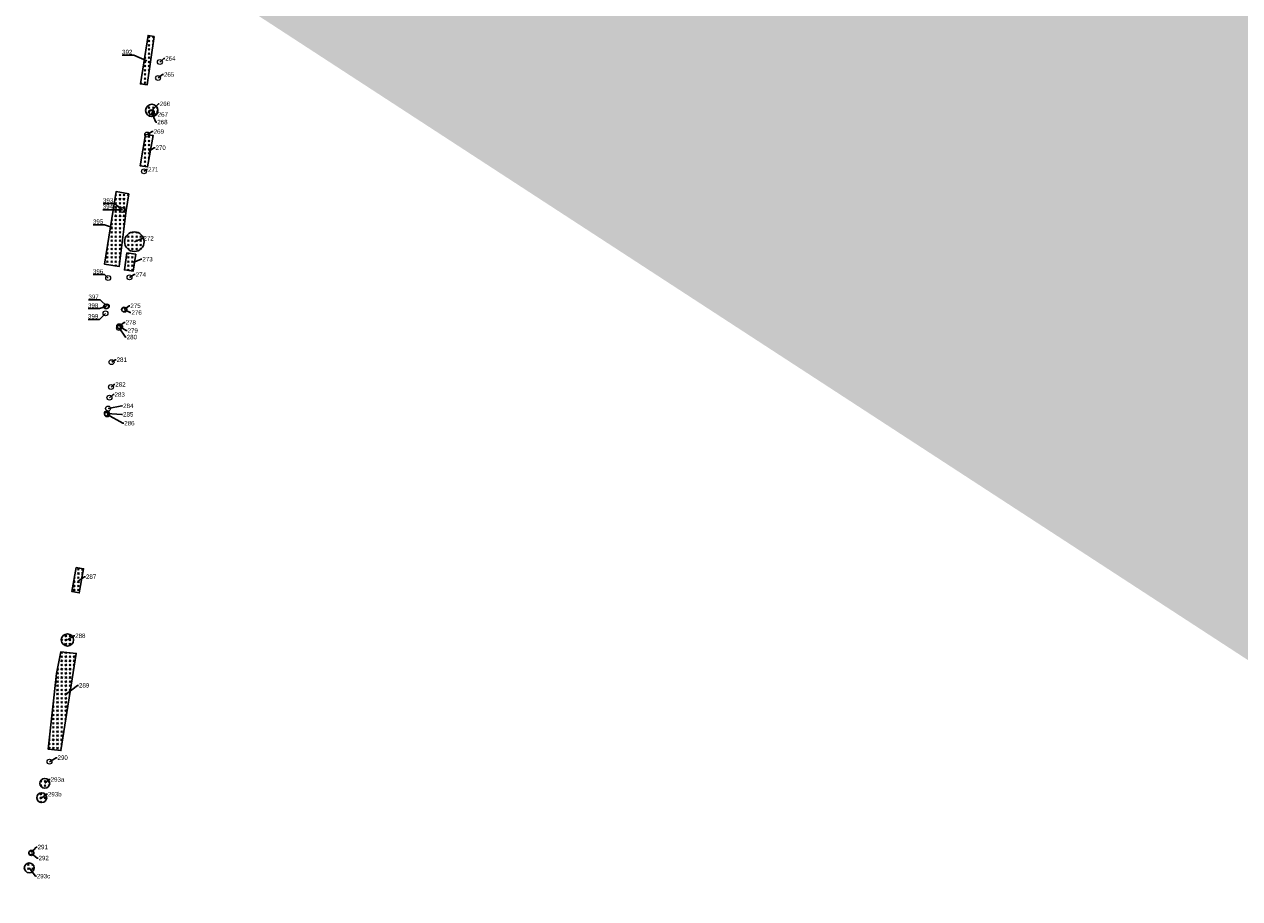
# Model space of a CAD drawing. Extents: x 5550606 to 5555059, y 5709169 to 5713510.
# Tile 21 of 33: x 5550671 to 5551167, y 5712444 to 5712801. Entities that reach past the tile are written whole.
import ezdxf
from ezdxf import colors
from ezdxf.entities.mleader import LeaderData, LeaderLine
from ezdxf.math import Vec2, Vec3

# ---------------------------------------------------------------- set-up
doc = ezdxf.new("R2010")
doc.units = 0
for name, color, linetype, lineweight in [('z_drzewa', 96, 'Continuous', 20), ('z_drzewa-etykiety', 96, 'Continuous', 9), ('z_krzewy-etykiety', 1, 'Continuous', 9)]:
    doc.layers.add(name, color=color, linetype=linetype, lineweight=lineweight)
doc.layers.add('z_krzewy', color=102, linetype='Continuous')
doc.styles.add('Z_Opisy', font='arial.ttf', dxfattribs={"height": 1.2})

msp = doc.modelspace()

# ---------------------------------------------------------------- hatches: boundary and pattern name
at = {"layer": 'z_krzewy'}
h = msp.add_hatch(dxfattribs=at)
h.set_pattern_fill('GOST_GLASS', color=256, scale=0.2, style=0)
edge = h.paths.add_edge_path(flags=0)
edge.add_arc((5550761.54, 5713012.89), 1, 0, 360)
h.paths.add_polyline_path([(5550767.63, 5713087.78), (5550770.12, 5713087.39), (5550770.07, 5713087.08), (5550767.81, 5713071.02), (5550767.28, 5713066.11), (5550765.8, 5713055.98), (5550762.01, 5713039.19), (5550757.66, 5713008.72), (5550754.17, 5712985.46), (5550748.88, 5712955.64), (5550745.15, 5712930.49), (5550741.24, 5712902.93), (5550740.75, 5712899.67), (5550737.97, 5712900.04), (5550738.57, 5712903.94), (5550742.83, 5712930.84), (5550746.78, 5712955.93), (5550751.53, 5712985.76), (5550755.23, 5713009.36), (5550763.66, 5713063.15), (5550764.1, 5713066.01), (5550764.94, 5713071.22)], flags=16)
edge = h.paths.add_edge_path()
edge.add_line((5550792.87, 5713210.34), (5550791.95, 5713205.42))
edge.add_line((5550791.95, 5713205.42), (5550794.32, 5713205.05))
edge.add_line((5550794.32, 5713205.05), (5550795.09, 5713209.99))
edge.add_line((5550795.09, 5713209.99), (5550792.88, 5713210.33))
edge.add_line((5550731.26, 5712827.38), (5550730.36, 5712822.28))
edge.add_line((5550730.36, 5712822.28), (5550733.33, 5712821.88))
edge.add_line((5550733.33, 5712821.88), (5550734.16, 5712826.99))
edge.add_line((5550734.16, 5712826.99), (5550731.26, 5712827.37))
edge.add_line((5553907.12, 5710758.21), (5553906.77, 5710759.41))
edge.add_line((5553906.77, 5710759.41), (5553906.55, 5710760.38))
edge.add_line((5553906.55, 5710760.38), (5553906.38, 5710761.26))
edge.add_line((5553906.38, 5710761.26), (5553906.22, 5710762.77))
edge.add_line((5553906.22, 5710762.77), (5553906.12, 5710766.51))
edge.add_line((5553906.12, 5710766.51), (5553906.03, 5710771.28))
edge.add_line((5553906.03, 5710771.28), (5553905.92, 5710777.5))
edge.add_line((5553905.92, 5710777.5), (5553905.77, 5710784.82))
edge.add_line((5553905.77, 5710784.82), (5553905.62, 5710794.17))
edge.add_line((5553905.62, 5710794.17), (5553905.32, 5710809.7))
edge.add_line((5553905.32, 5710809.7), (5553903.92, 5710834.46))
edge.add_line((5553903.92, 5710834.46), (5553903.54, 5710838))
edge.add_line((5553903.54, 5710838), (5553905.59, 5710837.61))
edge.add_line((5553905.59, 5710837.61), (5553905.32, 5710833.12))
edge.add_line((5553905.32, 5710833.12), (5553905.19, 5710820.9))
edge.add_line((5553905.19, 5710820.9), (5553906.2, 5710801.94))
edge.add_line((5553906.2, 5710801.94), (5553906.52, 5710791.72))
edge.add_line((5553906.52, 5710791.72), (5553906.84, 5710779.2))
edge.add_line((5553906.84, 5710779.2), (5553907.02, 5710767.56))
edge.add_line((5553907.02, 5710767.56), (5553907.36, 5710763.06))
edge.add_line((5553907.36, 5710763.06), (5553907.82, 5710758.16))
edge.add_line((5553907.82, 5710758.16), (5553907.11, 5710758.21))
h = msp.add_hatch(dxfattribs=at)
h.set_pattern_fill('GOST_GLASS', color=256, scale=0.2, style=0)
h.paths.add_polyline_path([(5550723.88, 5712796.03), (5550721.04, 5712776.24), (5550718.32, 5712776.67), (5550721.47, 5712796.43)])
h = msp.add_hatch(dxfattribs=at)
h.set_pattern_fill('GOST_GLASS', color=256, scale=0.2, style=0)
edge = h.paths.add_edge_path()
edge.add_arc((5550722.92, 5712765.83), 2.5, 0, 360)
h = msp.add_hatch(dxfattribs=at)
h.set_pattern_fill('GOST_GLASS', color=256, scale=0.2, style=0)
h.paths.add_polyline_path([(5550720.42, 5712756.02), (5550718.23, 5712743.2), (5550721.2, 5712742.78), (5550723.56, 5712755.54)])
h = msp.add_hatch(dxfattribs=at)
h.set_pattern_fill('GOST_GLASS', color=256, scale=0.2, style=0)
h.paths.add_polyline_path([(5550713.56, 5712731.86), (5550712.48, 5712724.94), (5550709.59, 5712702.12), (5550703.7, 5712703.07), (5550708.38, 5712732.72)])
h = msp.add_hatch(dxfattribs=at)
h.set_pattern_fill('GOST_GLASS', color=256, scale=0.2, style=0)
edge = h.paths.add_edge_path()
edge.add_arc((5550715.84, 5712712.27), 4, 0, 360)
h = msp.add_hatch(dxfattribs=at)
h.set_pattern_fill('GOST_GLASS', color=256, scale=0.2, style=0)
h.paths.add_polyline_path([(5550712.75, 5712707.68), (5550711.8, 5712700.74), (5550715.34, 5712700.19), (5550716.41, 5712707.11)])
h = msp.add_hatch(dxfattribs=at)
h.set_pattern_fill('GOST_GLASS', color=256, scale=0.2, style=0)
h.paths.add_polyline_path([(5550692.17, 5712579.34), (5550695.12, 5712578.81), (5550693.35, 5712568.95), (5550690.4, 5712569.48)])
h = msp.add_hatch(dxfattribs=at)
h.set_pattern_fill('GOST_GLASS', color=256, scale=0.2, style=0)
edge = h.paths.add_edge_path()
edge.add_arc((5550688.56, 5712549.75), 2.5, 0, 360)
h = msp.add_hatch(dxfattribs=at)
h.set_pattern_fill('GOST_GLASS', color=256, scale=0.2, style=0)
h.paths.add_polyline_path([(5550685.83, 5712544.88), (5550684.15, 5712536.05), (5550680.76, 5712505.19), (5550685.87, 5712504.6), (5550692.13, 5712544.29)])
h = msp.add_hatch(dxfattribs=at)
h.set_pattern_fill('GOST_GLASS', color=256, scale=0.2, style=0)
edge = h.paths.add_edge_path()
edge.add_arc((5550679.32, 5712491.25), 2, 0, 360)
h = msp.add_hatch(dxfattribs=at)
h.set_pattern_fill('GOST_GLASS', color=256, scale=0.2, style=0)
edge = h.paths.add_edge_path()
edge.add_arc((5550678.09, 5712485.4), 2, 0, 360)
h = msp.add_hatch(dxfattribs=at)
h.set_pattern_fill('GOST_GLASS', color=256, scale=0.2, style=0)
edge = h.paths.add_edge_path()
edge.add_arc((5550672.96, 5712456.77), 2, 0, 360)

# ---------------------------------------------------------------- linework, layer by layer
at = {"layer": 'z_drzewa'}
for centre in [(5550726.25, 5712785.58), (5550725.51, 5712779.06), (5550722.8, 5712765.19), (5550722.97, 5712764.91), (5550721.08, 5712755.98), (5550719.76, 5712740.99), (5550710.7, 5712725.22), (5550711, 5712725.18), (5550705.14, 5712697.45), (5550713.86, 5712697.72), (5550704.09, 5712683.02), (5550704.28, 5712685.85), (5550704.59, 5712685.92), (5550711.63, 5712684.64), (5550711.83, 5712684.45), (5550709.6, 5712677.06), (5550709.65, 5712677.79), (5550710.02, 5712677.54), (5550706.55, 5712663.1), (5550706.29, 5712652.96), (5550705.68, 5712648.62), (5550704.64, 5712642.22), (5550705.11, 5712644.18), (5550704.74, 5712641.76), (5550681.22, 5712500.09), (5550673.83, 5712463.05), (5550673.83, 5712462.67)]:
    msp.add_circle(centre, 1, dxfattribs=at)
at = {"layer": 'z_krzewy'}
for points in [[(5550723.88, 5712796.03), (5550721.04, 5712776.24), (5550718.32, 5712776.67), (5550721.47, 5712796.43), (5550723.88, 5712796.03)], [(5550720.42, 5712756.02), (5550718.23, 5712743.2), (5550721.2, 5712742.78), (5550723.56, 5712755.54), (5550720.42, 5712756.02)], [(5550713.56, 5712731.86), (5550712.48, 5712724.94), (5550709.59, 5712702.12), (5550703.7, 5712703.07), (5550708.38, 5712732.72), (5550713.56, 5712731.86)], [(5550712.75, 5712707.68), (5550711.8, 5712700.74), (5550715.34, 5712700.19), (5550716.41, 5712707.11), (5550712.75, 5712707.68)], [(5550692.17, 5712579.34), (5550695.12, 5712578.81), (5550693.35, 5712568.95), (5550690.4, 5712569.48), (5550692.17, 5712579.34)], [(5550685.83, 5712544.88), (5550684.15, 5712536.05), (5550680.76, 5712505.19), (5550685.87, 5712504.6), (5550692.13, 5712544.29), (5550685.83, 5712544.88)]]:
    msp.add_lwpolyline(points, dxfattribs=at)
for centre, radius in [((5550722.92, 5712765.83), 2.5), ((5550715.84, 5712712.27), 4), ((5550688.56, 5712549.75), 2.5), ((5550679.32, 5712491.25), 2), ((5550678.09, 5712485.4), 2), ((5550672.96, 5712456.77), 2)]:
    msp.add_circle(centre, radius, dxfattribs=at)

# ---------------------------------------------------------------- leaders
at = {"layer": 'z_drzewa-etykiety'}
ml = msp.add_multileader_mtext('Standard', dxfattribs=at)
ml.set_content('264', color=256, style='Z_Opisy')
ml.set_leader_properties()
ml.build(insert=Vec2(0, 0))
ml.multileader.update_dxf_attribs({"text_right_attachment_type": 6, "dogleg_length": 0.358, "arrow_head_size": 0})
ctx = ml.context
ctx.base_point, ctx.char_height, ctx.arrow_head_size, ctx.landing_gap_size, ctx.plane_origin = Vec3(5550728.23, 5712787.05), 1.8, 0, 0.2, Vec3(5550726.25, 5712785.58)
ctx.right_attachment = 6
notes = []
notes.append((ctx, [(0, (1, 1, 0), (5550727.88, 5712787.05), (1, 0), 0.358, [(0, [(5550726.25, 5712785.58)], 0, [])])]))
ctx.mtext.insert, ctx.mtext.flow_direction = Vec3(5550728.43, 5712787.96), 5
ml = msp.add_multileader_mtext('Standard', dxfattribs=at)
ml.set_content('265', color=256, style='Z_Opisy')
ml.set_leader_properties()
ml.build(insert=Vec2(0, 0))
ml.multileader.update_dxf_attribs({"text_right_attachment_type": 6, "dogleg_length": 0.358, "arrow_head_size": 0})
ctx = ml.context
ctx.base_point, ctx.char_height, ctx.arrow_head_size, ctx.landing_gap_size, ctx.plane_origin = Vec3(5550727.72, 5712780.47), 1.8, 0, 0.2, Vec3(5550725.5, 5712779.07)
ctx.right_attachment = 6
notes.append((ctx, [(0, (1, 1, 0), (5550727.36, 5712780.47), (1, 0), 0.358, [(0, [(5550725.5, 5712779.07)], 0, [])])]))
ctx.mtext.insert, ctx.mtext.flow_direction = Vec3(5550727.92, 5712781.38), 5
ml = msp.add_multileader_mtext('Standard', dxfattribs=at)
ml.set_content('267', color=256, style='Z_Opisy')
ml.set_leader_properties()
ml.build(insert=Vec2(0, 0))
ml.multileader.update_dxf_attribs({"text_right_attachment_type": 6, "dogleg_length": 0.358, "arrow_head_size": 0})
ctx = ml.context
ctx.base_point, ctx.char_height, ctx.arrow_head_size, ctx.landing_gap_size, ctx.plane_origin = Vec3(5550725.15, 5712764.16), 1.8, 0, 0.2, Vec3(5550722.8, 5712765.19)
ctx.right_attachment = 6
notes.append((ctx, [(1, (1, 1, 0), (5550724.79, 5712764.16), (1, 0), 0.358, [(0, [(5550722.8, 5712765.19)], 0, [])])]))
ctx.mtext.insert, ctx.mtext.flow_direction = Vec3(5550725.35, 5712765.08), 5
ml = msp.add_multileader_mtext('Standard', dxfattribs=at)
ml.set_content('268', color=256, style='Z_Opisy')
ml.set_leader_properties()
ml.build(insert=Vec2(0, 0))
ml.multileader.update_dxf_attribs({"text_right_attachment_type": 6, "dogleg_length": 0.358, "arrow_head_size": 0})
ctx = ml.context
ctx.base_point, ctx.char_height, ctx.arrow_head_size, ctx.landing_gap_size, ctx.plane_origin = Vec3(5550724.99, 5712761.07), 1.8, 0, 0.2, Vec3(5550722.97, 5712764.91)
ctx.right_attachment = 6
notes.append((ctx, [(0, (1, 1, 0), (5550724.63, 5712761.07), (1, 0), 0.358, [(0, [(5550722.97, 5712764.91)], 0, [])])]))
ctx.mtext.insert, ctx.mtext.flow_direction = Vec3(5550725.19, 5712761.99), 5
ml = msp.add_multileader_mtext('Standard', dxfattribs=at)
ml.set_content('269', color=256, style='Z_Opisy')
ml.set_leader_properties()
ml.build(insert=Vec2(0, 0))
ml.multileader.update_dxf_attribs({"text_right_attachment_type": 6, "dogleg_length": 0.358, "arrow_head_size": 0})
ctx = ml.context
ctx.base_point, ctx.char_height, ctx.arrow_head_size, ctx.landing_gap_size, ctx.plane_origin = Vec3(5550723.51, 5712757.19), 1.8, 0, 0.2, Vec3(5550721.08, 5712755.97)
ctx.right_attachment = 6
notes.append((ctx, [(0, (1, 1, 0), (5550723.15, 5712757.19), (1, 0), 0.358, [(0, [(5550721.08, 5712755.97)], 0, [])])]))
ctx.mtext.insert, ctx.mtext.flow_direction = Vec3(5550723.71, 5712758.11), 5
ml = msp.add_multileader_mtext('Standard', dxfattribs=at)
ml.set_content('271', color=256, style='Z_Opisy')
ml.set_leader_properties()
ml.build(insert=Vec2(0, 0))
ml.multileader.update_dxf_attribs({"text_right_attachment_type": 6, "dogleg_length": 0.358, "arrow_head_size": 0})
ctx = ml.context
ctx.base_point, ctx.char_height, ctx.arrow_head_size, ctx.landing_gap_size, ctx.plane_origin = Vec3(5550721.25, 5712741.73), 1.8, 0, 0.2, Vec3(5550719.76, 5712740.99)
ctx.right_attachment = 6
notes.append((ctx, [(0, (1, 1, 0), (5550720.89, 5712741.73), (1, 0), 0.358, [(0, [(5550719.76, 5712740.99)], 0, [])])]))
ctx.mtext.insert, ctx.mtext.flow_direction = Vec3(5550721.45, 5712742.63), 5
ml = msp.add_multileader_mtext('Standard', dxfattribs=at)
ml.set_content('394', color=256, style='Z_Opisy')
ml.set_leader_properties()
ml.build(insert=Vec2(0, 0))
ml.multileader.update_dxf_attribs({"text_right_attachment_type": 6, "dogleg_length": 0.358, "arrow_head_size": 0})
ctx = ml.context
ctx.base_point, ctx.char_height, ctx.arrow_head_size, ctx.landing_gap_size, ctx.plane_origin = Vec3(5550702.97, 5712726.56), 1.8, 0, 0.2, Vec3(5550710.7, 5712725.22)
ctx.right_attachment, ctx.text_align_type = 6, 2
notes.append((ctx, [(0, (1, 1, 0), (5550707.7, 5712725.32), (-1, 0), 0.358, [(0, [(5550710.7, 5712725.22)], 0, [])])]))
ctx.mtext.insert, ctx.mtext.alignment, ctx.mtext.flow_direction = Vec3(5550707.14, 5712727.48), 3, 5
ml = msp.add_multileader_mtext('Standard', dxfattribs=at)
ml.set_content('393', color=256, style='Z_Opisy')
ml.set_leader_properties()
ml.build(insert=Vec2(0, 0))
ml.multileader.update_dxf_attribs({"text_right_attachment_type": 6, "dogleg_length": 0.358, "arrow_head_size": 0})
ctx = ml.context
ctx.base_point, ctx.char_height, ctx.arrow_head_size, ctx.landing_gap_size, ctx.plane_origin = Vec3(5550703.06, 5712729.07), 1.8, 0, 0.2, Vec3(5550711, 5712725.18)
ctx.right_attachment, ctx.text_align_type = 6, 2
notes.append((ctx, [(0, (1, 1, 0), (5550707.79, 5712727.83), (-1, 0), 0.358, [(0, [(5550711, 5712725.18)], 0, [])])]))
ctx.mtext.insert, ctx.mtext.alignment, ctx.mtext.flow_direction = Vec3(5550707.23, 5712729.99), 3, 5
ml = msp.add_multileader_mtext('Standard', dxfattribs=at)
ml.set_content('396', color=256, style='Z_Opisy')
ml.set_leader_properties()
ml.build(insert=Vec2(0, 0))
ml.multileader.update_dxf_attribs({"text_right_attachment_type": 6, "dogleg_length": 0.358, "arrow_head_size": 0})
ctx = ml.context
ctx.base_point, ctx.char_height, ctx.arrow_head_size, ctx.landing_gap_size, ctx.plane_origin = Vec3(5550698.97, 5712700.1), 1.8, 0, 0.2, Vec3(5550705.14, 5712697.45)
ctx.right_attachment, ctx.text_align_type = 6, 2
notes.append((ctx, [(0, (1, 1, 0), (5550703.7, 5712698.86), (-1, 0), 0.358, [(0, [(5550705.14, 5712697.45)], 0, [])])]))
ctx.mtext.insert, ctx.mtext.alignment, ctx.mtext.flow_direction = Vec3(5550703.14, 5712701.02), 3, 5
ml = msp.add_multileader_mtext('Standard', dxfattribs=at)
ml.set_content('274', color=256, style='Z_Opisy')
ml.set_leader_properties()
ml.build(insert=Vec2(0, 0))
ml.multileader.update_dxf_attribs({"text_right_attachment_type": 6, "dogleg_length": 0.358, "arrow_head_size": 0})
ctx = ml.context
ctx.base_point, ctx.char_height, ctx.arrow_head_size, ctx.landing_gap_size, ctx.plane_origin = Vec3(5550716.17, 5712698.85), 1.8, 0, 0.2, Vec3(5550713.88, 5712697.67)
ctx.right_attachment = 6
notes.append((ctx, [(0, (1, 1, 0), (5550715.81, 5712698.85), (1, 0), 0.358, [(0, [(5550713.88, 5712697.67)], 0, [])])]))
ctx.mtext.insert, ctx.mtext.flow_direction = Vec3(5550716.37, 5712699.75), 5
ml = msp.add_multileader_mtext('Standard', dxfattribs=at)
ml.set_content('397', color=256, style='Z_Opisy')
ml.set_leader_properties()
ml.build(insert=Vec2(0, 0))
ml.multileader.update_dxf_attribs({"text_right_attachment_type": 6, "dogleg_length": 0.358, "arrow_head_size": 0})
ctx = ml.context
ctx.base_point, ctx.char_height, ctx.arrow_head_size, ctx.landing_gap_size, ctx.plane_origin = Vec3(5550697.14, 5712689.75), 1.8, 0, 0.2, Vec3(5550704.59, 5712685.92)
ctx.right_attachment, ctx.text_align_type = 6, 2
notes.append((ctx, [(0, (1, 1, 0), (5550701.87, 5712688.51), (-1, 0), 0.358, [(0, [(5550704.59, 5712685.92)], 0, [])])]))
ctx.mtext.insert, ctx.mtext.alignment, ctx.mtext.flow_direction = Vec3(5550701.31, 5712690.67), 3, 5
ml = msp.add_multileader_mtext('Standard', dxfattribs=at)
ml.set_content('398', color=256, style='Z_Opisy')
ml.set_leader_properties()
ml.build(insert=Vec2(0, 0))
ml.multileader.update_dxf_attribs({"text_right_attachment_type": 6, "dogleg_length": 0.358, "arrow_head_size": 0})
ctx = ml.context
ctx.base_point, ctx.char_height, ctx.arrow_head_size, ctx.landing_gap_size, ctx.plane_origin = Vec3(5550696.95, 5712686.19), 1.8, 0, 0.2, Vec3(5550704.35, 5712685.88)
ctx.right_attachment, ctx.text_align_type = 6, 2
notes.append((ctx, [(0, (1, 1, 0), (5550701.69, 5712684.94), (-1, 0), 0.358, [(0, [(5550704.35, 5712685.88)], 0, [])])]))
ctx.mtext.insert, ctx.mtext.alignment, ctx.mtext.flow_direction = Vec3(5550701.13, 5712687.1), 3, 5
ml = msp.add_multileader_mtext('Standard', dxfattribs=at)
ml.set_content('399', color=256, style='Z_Opisy')
ml.set_leader_properties()
ml.build(insert=Vec2(0, 0))
ml.multileader.update_dxf_attribs({"text_right_attachment_type": 6, "dogleg_length": 0.358, "arrow_head_size": 0})
ctx = ml.context
ctx.base_point, ctx.char_height, ctx.arrow_head_size, ctx.landing_gap_size, ctx.plane_origin = Vec3(5550696.95, 5712681.81), 1.8, 0, 0.2, Vec3(5550704.09, 5712683.02)
ctx.right_attachment, ctx.text_align_type = 6, 2
notes.append((ctx, [(0, (1, 1, 0), (5550701.69, 5712680.57), (-1, 0), 0.358, [(0, [(5550704.09, 5712683.02)], 0, [])])]))
ctx.mtext.insert, ctx.mtext.alignment, ctx.mtext.flow_direction = Vec3(5550701.13, 5712682.73), 3, 5
ml = msp.add_multileader_mtext('Standard', dxfattribs=at)
ml.set_content('275', color=256, style='Z_Opisy')
ml.set_leader_properties()
ml.build(insert=Vec2(0, 0))
ml.multileader.update_dxf_attribs({"text_right_attachment_type": 6, "dogleg_length": 0.358, "arrow_head_size": 0})
ctx = ml.context
ctx.base_point, ctx.char_height, ctx.arrow_head_size, ctx.landing_gap_size, ctx.plane_origin = Vec3(5550714.02, 5712686.1), 1.8, 0, 0.2, Vec3(5550711.63, 5712684.63)
ctx.right_attachment = 6
notes.append((ctx, [(0, (1, 1, 0), (5550713.66, 5712686.1), (1, 0), 0.358, [(0, [(5550711.63, 5712684.63)], 0, [])])]))
ctx.mtext.insert, ctx.mtext.flow_direction = Vec3(5550714.22, 5712687.01), 5
ml = msp.add_multileader_mtext('Standard', dxfattribs=at)
ml.set_content('276', color=256, style='Z_Opisy')
ml.set_leader_properties()
ml.build(insert=Vec2(0, 0))
ml.multileader.update_dxf_attribs({"text_right_attachment_type": 6, "dogleg_length": 0.358, "arrow_head_size": 0})
ctx = ml.context
ctx.base_point, ctx.char_height, ctx.arrow_head_size, ctx.landing_gap_size, ctx.plane_origin = Vec3(5550714.47, 5712683.34), 1.8, 0, 0.2, Vec3(5550711.83, 5712684.52)
ctx.right_attachment = 6
notes.append((ctx, [(0, (1, 1, 0), (5550714.11, 5712683.34), (1, 0), 0.358, [(0, [(5550711.83, 5712684.52)], 0, [])])]))
ctx.mtext.insert, ctx.mtext.flow_direction = Vec3(5550714.67, 5712684.26), 5
ml = msp.add_multileader_mtext('Standard', dxfattribs=at)
ml.set_content('278', color=256, style='Z_Opisy')
ml.set_leader_properties()
ml.build(insert=Vec2(0, 0))
ml.multileader.update_dxf_attribs({"text_right_attachment_type": 6, "dogleg_length": 0.358, "arrow_head_size": 0})
ctx = ml.context
ctx.base_point, ctx.char_height, ctx.arrow_head_size, ctx.landing_gap_size, ctx.plane_origin = Vec3(5550712.08, 5712679.29), 1.8, 0, 0.2, Vec3(5550709.66, 5712677.79)
ctx.right_attachment = 6
notes.append((ctx, [(0, (1, 1, 0), (5550711.72, 5712679.29), (1, 0), 0.358, [(0, [(5550709.66, 5712677.79)], 0, [])])]))
ctx.mtext.insert, ctx.mtext.flow_direction = Vec3(5550712.28, 5712680.2), 5
ml = msp.add_multileader_mtext('Standard', dxfattribs=at)
ml.set_content('279', color=256, style='Z_Opisy')
ml.set_leader_properties()
ml.build(insert=Vec2(0, 0))
ml.multileader.update_dxf_attribs({"text_right_attachment_type": 6, "dogleg_length": 0.358, "arrow_head_size": 0})
ctx = ml.context
ctx.base_point, ctx.char_height, ctx.arrow_head_size, ctx.landing_gap_size, ctx.plane_origin = Vec3(5550712.87, 5712675.98), 1.8, 0, 0.2, Vec3(5550710.02, 5712677.54)
ctx.right_attachment = 6
notes.append((ctx, [(0, (1, 1, 0), (5550712.52, 5712675.98), (1, 0), 0.358, [(0, [(5550710.02, 5712677.54)], 0, [])])]))
ctx.mtext.insert, ctx.mtext.flow_direction = Vec3(5550713.07, 5712676.9), 5
ml = msp.add_multileader_mtext('Standard', dxfattribs=at)
ml.set_content('280', color=256, style='Z_Opisy')
ml.set_leader_properties()
ml.build(insert=Vec2(0, 0))
ml.multileader.update_dxf_attribs({"text_right_attachment_type": 6, "dogleg_length": 0.358, "arrow_head_size": 0})
ctx = ml.context
ctx.base_point, ctx.char_height, ctx.arrow_head_size, ctx.landing_gap_size, ctx.plane_origin = Vec3(5550712.52, 5712673.35), 1.8, 0, 0.2, Vec3(5550709.6, 5712677.06)
ctx.right_attachment = 6
notes.append((ctx, [(0, (1, 1, 0), (5550712.16, 5712673.35), (1, 0), 0.358, [(0, [(5550709.6, 5712677.06)], 0, [])])]))
ctx.mtext.insert, ctx.mtext.flow_direction = Vec3(5550712.72, 5712674.26), 5
ml = msp.add_multileader_mtext('Standard', dxfattribs=at)
ml.set_content('281', color=256, style='Z_Opisy')
ml.set_leader_properties()
ml.build(insert=Vec2(0, 0))
ml.multileader.update_dxf_attribs({"text_right_attachment_type": 6, "dogleg_length": 0.358, "arrow_head_size": 0})
ctx = ml.context
ctx.base_point, ctx.char_height, ctx.arrow_head_size, ctx.landing_gap_size, ctx.plane_origin = Vec3(5550708.4, 5712664.1), 1.8, 0, 0.2, Vec3(5550706.61, 5712663.09)
ctx.right_attachment = 6
notes.append((ctx, [(0, (1, 1, 0), (5550708.05, 5712664.1), (1, 0), 0.358, [(0, [(5550706.61, 5712663.09)], 0, [])])]))
ctx.mtext.insert, ctx.mtext.flow_direction = Vec3(5550708.6, 5712665.02), 5
ml = msp.add_multileader_mtext('Standard', dxfattribs=at)
ml.set_content('282', color=256, style='Z_Opisy')
ml.set_leader_properties()
ml.build(insert=Vec2(0, 0))
ml.multileader.update_dxf_attribs({"text_right_attachment_type": 6, "dogleg_length": 0.358, "arrow_head_size": 0})
ctx = ml.context
ctx.base_point, ctx.char_height, ctx.arrow_head_size, ctx.landing_gap_size, ctx.plane_origin = Vec3(5550707.88, 5712654.03), 1.8, 0, 0.2, Vec3(5550706.41, 5712652.96)
ctx.right_attachment = 6
notes.append((ctx, [(0, (1, 1, 0), (5550707.52, 5712654.03), (1, 0), 0.358, [(0, [(5550706.41, 5712652.96)], 0, [])])]))
ctx.mtext.insert, ctx.mtext.flow_direction = Vec3(5550708.08, 5712654.94), 5
ml = msp.add_multileader_mtext('Standard', dxfattribs=at)
ml.set_content('283', color=256, style='Z_Opisy')
ml.set_leader_properties()
ml.build(insert=Vec2(0, 0))
ml.multileader.update_dxf_attribs({"text_right_attachment_type": 6, "dogleg_length": 0.358, "arrow_head_size": 0})
ctx = ml.context
ctx.base_point, ctx.char_height, ctx.arrow_head_size, ctx.landing_gap_size, ctx.plane_origin = Vec3(5550707.56, 5712649.89), 1.8, 0, 0.2, Vec3(5550705.68, 5712648.62)
ctx.right_attachment = 6
notes.append((ctx, [(0, (1, 1, 0), (5550707.2, 5712649.89), (1, 0), 0.358, [(0, [(5550705.68, 5712648.62)], 0, [])])]))
ctx.mtext.insert, ctx.mtext.flow_direction = Vec3(5550707.76, 5712650.8), 5
ml = msp.add_multileader_mtext('Standard', dxfattribs=at)
ml.set_content('284', color=256, style='Z_Opisy')
ml.set_leader_properties()
ml.build(insert=Vec2(0, 0))
ml.multileader.update_dxf_attribs({"text_right_attachment_type": 6, "dogleg_length": 0.358, "arrow_head_size": 0})
ctx = ml.context
ctx.base_point, ctx.char_height, ctx.arrow_head_size, ctx.landing_gap_size, ctx.plane_origin = Vec3(5550711.07, 5712645.27), 1.8, 0, 0.2, Vec3(5550705.11, 5712644.18)
ctx.right_attachment = 6
notes.append((ctx, [(0, (1, 1, 0), (5550710.71, 5712645.27), (1, 0), 0.358, [(0, [(5550705.11, 5712644.18)], 0, [])])]))
ctx.mtext.insert, ctx.mtext.flow_direction = Vec3(5550711.27, 5712646.18), 5
ml = msp.add_multileader_mtext('Standard', dxfattribs=at)
ml.set_content('285', color=256, style='Z_Opisy')
ml.set_leader_properties()
ml.build(insert=Vec2(0, 0))
ml.multileader.update_dxf_attribs({"text_right_attachment_type": 6, "dogleg_length": 0.358, "arrow_head_size": 0})
ctx = ml.context
ctx.base_point, ctx.char_height, ctx.arrow_head_size, ctx.landing_gap_size, ctx.plane_origin = Vec3(5550711.05, 5712641.82), 1.8, 0, 0.2, Vec3(5550704.64, 5712642.22)
ctx.right_attachment = 6
notes.append((ctx, [(0, (1, 1, 0), (5550710.7, 5712641.82), (1, 0), 0.358, [(0, [(5550704.64, 5712642.22)], 0, [])])]))
ctx.mtext.insert, ctx.mtext.flow_direction = Vec3(5550711.25, 5712642.73), 5
ml = msp.add_multileader_mtext('Standard', dxfattribs=at)
ml.set_content('286', color=256, style='Z_Opisy')
ml.set_leader_properties()
ml.build(insert=Vec2(0, 0))
ml.multileader.update_dxf_attribs({"text_right_attachment_type": 6, "dogleg_length": 0.358, "arrow_head_size": 0})
ctx = ml.context
ctx.base_point, ctx.char_height, ctx.arrow_head_size, ctx.landing_gap_size, ctx.plane_origin = Vec3(5550711.51, 5712638.19), 1.8, 0, 0.2, Vec3(5550704.74, 5712641.76)
ctx.right_attachment = 6
notes.append((ctx, [(0, (1, 1, 0), (5550711.15, 5712638.19), (1, 0), 0.358, [(0, [(5550704.74, 5712641.76)], 0, [])])]))
ctx.mtext.insert, ctx.mtext.flow_direction = Vec3(5550711.71, 5712639.11), 5
ml = msp.add_multileader_mtext('Standard', dxfattribs=at)
ml.set_content('290', color=256, style='Z_Opisy')
ml.set_leader_properties()
ml.build(insert=Vec2(0, 0))
ml.multileader.update_dxf_attribs({"text_right_attachment_type": 6, "dogleg_length": 0.358, "arrow_head_size": 0})
ctx = ml.context
ctx.base_point, ctx.char_height, ctx.arrow_head_size, ctx.landing_gap_size, ctx.plane_origin = Vec3(5550684.3, 5712501.72), 1.8, 0, 0.2, Vec3(5550681.22, 5712500.09)
ctx.right_attachment = 6
notes.append((ctx, [(0, (1, 1, 0), (5550683.94, 5712501.72), (1, 0), 0.358, [(0, [(5550681.22, 5712500.09)], 0, [])])]))
ctx.mtext.insert, ctx.mtext.flow_direction = Vec3(5550684.5, 5712502.64), 5
ml = msp.add_multileader_mtext('Standard', dxfattribs=at)
ml.set_content('291', color=256, style='Z_Opisy')
ml.set_leader_properties()
ml.build(insert=Vec2(0, 0))
ml.multileader.update_dxf_attribs({"text_right_attachment_type": 6, "dogleg_length": 0.358, "arrow_head_size": 0})
ctx = ml.context
ctx.base_point, ctx.char_height, ctx.arrow_head_size, ctx.landing_gap_size, ctx.plane_origin = Vec3(5550676.19, 5712465.26), 1.8, 0, 0.2, Vec3(5550673.83, 5712463.05)
ctx.right_attachment = 6
notes.append((ctx, [(0, (1, 1, 0), (5550675.83, 5712465.26), (1, 0), 0.358, [(0, [(5550673.83, 5712463.05)], 0, [])])]))
ctx.mtext.insert, ctx.mtext.flow_direction = Vec3(5550676.39, 5712466.18), 5
ml = msp.add_multileader_mtext('Standard', dxfattribs=at)
ml.set_content('292', color=256, style='Z_Opisy')
ml.set_leader_properties()
ml.build(insert=Vec2(0, 0))
ml.multileader.update_dxf_attribs({"text_right_attachment_type": 6, "dogleg_length": 0.358, "arrow_head_size": 0})
ctx = ml.context
ctx.base_point, ctx.char_height, ctx.arrow_head_size, ctx.landing_gap_size, ctx.plane_origin = Vec3(5550676.56, 5712460.76), 1.8, 0, 0.2, Vec3(5550673.83, 5712462.67)
ctx.right_attachment = 6
notes.append((ctx, [(0, (1, 1, 0), (5550676.2, 5712460.76), (1, 0), 0.358, [(0, [(5550673.83, 5712462.67)], 0, [])])]))
ctx.mtext.insert, ctx.mtext.flow_direction = Vec3(5550676.76, 5712461.68), 5
at = {"layer": 'z_krzewy-etykiety'}
ml = msp.add_multileader_mtext('Standard', dxfattribs=at)
ml.set_content('392', color=256, style='Z_Opisy')
ml.set_leader_properties()
ml.build(insert=Vec2(0, 0))
ml.multileader.update_dxf_attribs({"text_right_attachment_type": 6, "dogleg_length": 0.358, "arrow_head_size": 0})
ctx = ml.context
ctx.base_point, ctx.char_height, ctx.arrow_head_size, ctx.landing_gap_size, ctx.plane_origin = Vec3(5550710.88, 5712789.67), 1.8, 0, 0.2, Vec3(5550720.87, 5712786.05)
ctx.right_attachment, ctx.text_align_type = 6, 2
notes.append((ctx, [(0, (1, 1, 0), (5550715.59, 5712788.42), (-1, 0), 0.358, [(0, [(5550720.87, 5712786.05)], 0, [])])]))
ctx.mtext.insert, ctx.mtext.alignment, ctx.mtext.flow_direction = Vec3(5550715.04, 5712790.58), 3, 5
ml = msp.add_multileader_mtext('Standard', dxfattribs=at)
ml.set_content('266', color=256, style='Z_Opisy')
ml.set_leader_properties()
ml.build(insert=Vec2(0, 0))
ml.multileader.update_dxf_attribs({"text_right_attachment_type": 6, "dogleg_length": 0.358, "arrow_head_size": 0})
ctx = ml.context
ctx.base_point, ctx.char_height, ctx.arrow_head_size, ctx.landing_gap_size, ctx.plane_origin = Vec3(5550726.02, 5712768.49), 1.8, 0, 0.2, Vec3(5550722.91, 5712765.83)
ctx.right_attachment = 6
notes.append((ctx, [(0, (1, 1, 0), (5550725.66, 5712768.49), (1, 0), 0.358, [(0, [(5550722.91, 5712765.83)], 0, [])])]))
ctx.mtext.insert, ctx.mtext.flow_direction = Vec3(5550726.22, 5712769.41), 5
ml = msp.add_multileader_mtext('Standard', dxfattribs=at)
ml.set_content('270', color=256, style='Z_Opisy')
ml.set_leader_properties()
ml.build(insert=Vec2(0, 0))
ml.multileader.update_dxf_attribs({"text_right_attachment_type": 6, "dogleg_length": 0.358, "arrow_head_size": 0})
ctx = ml.context
ctx.base_point, ctx.char_height, ctx.arrow_head_size, ctx.landing_gap_size, ctx.plane_origin = Vec3(5550724.26, 5712750.6), 1.8, 0, 0.2, Vec3(5550721.73, 5712749.21)
ctx.right_attachment = 6
notes.append((ctx, [(0, (1, 1, 0), (5550723.9, 5712750.6), (1, 0), 0.358, [(0, [(5550721.73, 5712749.21)], 0, [])])]))
ctx.mtext.insert, ctx.mtext.flow_direction = Vec3(5550724.46, 5712751.52), 5
ml = msp.add_multileader_mtext('Standard', dxfattribs=at)
ml.set_content('395', color=256, style='Z_Opisy')
ml.set_leader_properties()
ml.build(insert=Vec2(0, 0))
ml.multileader.update_dxf_attribs({"text_right_attachment_type": 6, "dogleg_length": 0.358, "arrow_head_size": 0})
ctx = ml.context
ctx.base_point, ctx.char_height, ctx.arrow_head_size, ctx.landing_gap_size, ctx.plane_origin = Vec3(5550698.97, 5712720.44), 1.8, 0, 0.2, Vec3(5550706.97, 5712718.06)
ctx.right_attachment, ctx.text_align_type = 6, 2
notes.append((ctx, [(0, (1, 1, 0), (5550703.71, 5712719.2), (-1, 0), 0.358, [(0, [(5550706.97, 5712718.06)], 0, [])])]))
ctx.mtext.insert, ctx.mtext.alignment, ctx.mtext.flow_direction = Vec3(5550703.15, 5712721.36), 3, 5
ml = msp.add_multileader_mtext('Standard', dxfattribs=at)
ml.set_content('272', color=256, style='Z_Opisy')
ml.set_leader_properties()
ml.build(insert=Vec2(0, 0))
ml.multileader.update_dxf_attribs({"text_right_attachment_type": 6, "dogleg_length": 0.358, "arrow_head_size": 0})
ctx = ml.context
ctx.base_point, ctx.char_height, ctx.arrow_head_size, ctx.landing_gap_size, ctx.plane_origin = Vec3(5550719.34, 5712713.62), 1.8, 0, 0.2, Vec3(5550715.84, 5712712.26)
ctx.right_attachment = 6
notes.append((ctx, [(0, (1, 1, 0), (5550718.98, 5712713.62), (1, 0), 0.358, [(0, [(5550715.84, 5712712.26)], 0, [])])]))
ctx.mtext.insert, ctx.mtext.flow_direction = Vec3(5550719.54, 5712714.52), 5
ml = msp.add_multileader_mtext('Standard', dxfattribs=at)
ml.set_content('273', color=256, style='Z_Opisy')
ml.set_leader_properties()
ml.build(insert=Vec2(0, 0))
ml.multileader.update_dxf_attribs({"text_right_attachment_type": 6, "dogleg_length": 0.358, "arrow_head_size": 0})
ctx = ml.context
ctx.base_point, ctx.char_height, ctx.arrow_head_size, ctx.landing_gap_size, ctx.plane_origin = Vec3(5550718.91, 5712705.14), 1.8, 0, 0.2, Vec3(5550715.42, 5712703.79)
ctx.right_attachment = 6
notes.append((ctx, [(0, (1, 1, 0), (5550718.55, 5712705.14), (1, 0), 0.358, [(0, [(5550715.42, 5712703.79)], 0, [])])]))
ctx.mtext.insert, ctx.mtext.flow_direction = Vec3(5550719.11, 5712706.05), 5
ml = msp.add_multileader_mtext('Standard', dxfattribs=at)
ml.set_content('287', color=256, style='Z_Opisy')
ml.set_leader_properties()
ml.build(insert=Vec2(0, 0))
ml.multileader.update_dxf_attribs({"text_right_attachment_type": 6, "dogleg_length": 0.358, "arrow_head_size": 0})
ctx = ml.context
ctx.base_point, ctx.char_height, ctx.arrow_head_size, ctx.landing_gap_size, ctx.plane_origin = Vec3(5550695.9, 5712575.58), 1.8, 0, 0.2, Vec3(5550693.1, 5712573.86)
ctx.right_attachment = 6
notes.append((ctx, [(0, (1, 1, 0), (5550695.54, 5712575.58), (1, 0), 0.358, [(0, [(5550693.1, 5712573.86)], 0, [])])]))
ctx.mtext.insert, ctx.mtext.flow_direction = Vec3(5550696.1, 5712576.49), 5
ml = msp.add_multileader_mtext('Standard', dxfattribs=at)
ml.set_content('288', color=256, style='Z_Opisy')
ml.set_leader_properties()
ml.build(insert=Vec2(0, 0))
ml.multileader.update_dxf_attribs({"text_right_attachment_type": 6, "dogleg_length": 0.358, "arrow_head_size": 0})
ctx = ml.context
ctx.base_point, ctx.char_height, ctx.arrow_head_size, ctx.landing_gap_size, ctx.plane_origin = Vec3(5550691.51, 5712551.43), 1.8, 0, 0.2, Vec3(5550688.62, 5712549.81)
ctx.right_attachment = 6
notes.append((ctx, [(0, (1, 1, 0), (5550691.15, 5712551.43), (1, 0), 0.358, [(0, [(5550688.62, 5712549.81)], 0, [])])]))
ctx.mtext.insert, ctx.mtext.flow_direction = Vec3(5550691.71, 5712552.35), 5
ml = msp.add_multileader_mtext('Standard', dxfattribs=at)
ml.set_content('289', color=256, style='Z_Opisy')
ml.set_leader_properties()
ml.build(insert=Vec2(0, 0))
ml.multileader.update_dxf_attribs({"text_right_attachment_type": 6, "dogleg_length": 0.358, "arrow_head_size": 0})
ctx = ml.context
ctx.base_point, ctx.char_height, ctx.arrow_head_size, ctx.landing_gap_size, ctx.plane_origin = Vec3(5550693.07, 5712531.23), 1.8, 0, 0.2, Vec3(5550687.51, 5712527.28)
ctx.right_attachment = 6
notes.append((ctx, [(0, (1, 1, 0), (5550692.71, 5712531.23), (1, 0), 0.358, [(0, [(5550687.51, 5712527.28)], 0, [])])]))
ctx.mtext.insert, ctx.mtext.flow_direction = Vec3(5550693.27, 5712532.15), 5
ml = msp.add_multileader_mtext('Standard', dxfattribs=at)
ml.set_content('293a', color=256, style='Z_Opisy')
ml.set_leader_properties()
ml.build(insert=Vec2(0, 0))
ml.multileader.update_dxf_attribs({"text_right_attachment_type": 6, "dogleg_length": 0.358, "arrow_head_size": 0})
ctx = ml.context
ctx.base_point, ctx.char_height, ctx.arrow_head_size, ctx.landing_gap_size, ctx.plane_origin = Vec3(5550681.5, 5712492.81), 1.8, 0, 0.2, Vec3(5550679.33, 5712491.3)
ctx.right_attachment = 6
notes.append((ctx, [(0, (1, 1, 0), (5550681.14, 5712492.81), (1, 0), 0.358, [(0, [(5550679.33, 5712491.3)], 0, [])])]))
ctx.mtext.insert, ctx.mtext.flow_direction = Vec3(5550681.7, 5712493.73), 5
ml = msp.add_multileader_mtext('Standard', dxfattribs=at)
ml.set_content('293b', color=256, style='Z_Opisy')
ml.set_leader_properties()
ml.build(insert=Vec2(0, 0))
ml.multileader.update_dxf_attribs({"text_right_attachment_type": 6, "dogleg_length": 0.358, "arrow_head_size": 0})
ctx = ml.context
ctx.base_point, ctx.char_height, ctx.arrow_head_size, ctx.landing_gap_size, ctx.plane_origin = Vec3(5550680.38, 5712486.79), 1.8, 0, 0.2, Vec3(5550678.09, 5712485.4)
ctx.right_attachment = 6
notes.append((ctx, [(0, (1, 1, 0), (5550680.02, 5712486.79), (1, 0), 0.358, [(0, [(5550678.09, 5712485.4)], 0, [])])]))
ctx.mtext.insert, ctx.mtext.flow_direction = Vec3(5550680.58, 5712487.71), 5
ml = msp.add_multileader_mtext('Standard', dxfattribs=at)
ml.set_content('293c', color=256, style='Z_Opisy')
ml.set_leader_properties()
ml.build(insert=Vec2(0, 0))
ml.multileader.update_dxf_attribs({"text_right_attachment_type": 6, "dogleg_length": 0.358, "arrow_head_size": 0})
ctx = ml.context
ctx.base_point, ctx.char_height, ctx.arrow_head_size, ctx.landing_gap_size, ctx.plane_origin = Vec3(5550675.87, 5712453.38), 1.8, 0, 0.2, Vec3(5550672.96, 5712456.77)
ctx.right_attachment = 6
notes.append((ctx, [(0, (1, 1, 0), (5550675.51, 5712453.38), (1, 0), 0.358, [(0, [(5550672.96, 5712456.77)], 0, [])])]))
ctx.mtext.insert, ctx.mtext.flow_direction = Vec3(5550676.07, 5712454.3), 5
for ctx, leaders in notes:
    for number, flags, end, landing, length, lines in leaders:
        leader = LeaderData()
        leader.index, (leader.has_last_leader_line, leader.has_dogleg_vector, leader.attachment_direction) = number, flags
        leader.last_leader_point, leader.dogleg_vector, leader.dogleg_length = Vec3(end), Vec3(landing), length
        for number, points, colour, breaks in lines:
            line = LeaderLine()
            line.index, line.vertices, line.color, line.breaks = number, Vec3.list(points), colors.encode_raw_color(colour), breaks
            leader.lines.append(line)
        ctx.leaders.append(leader)

doc.saveas('drawing.dxf')
